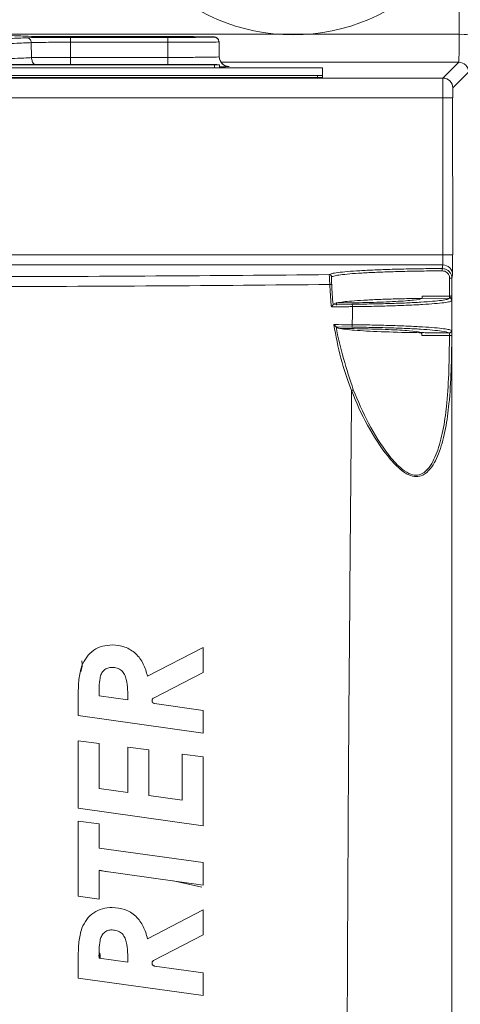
# Model space of a CAD drawing. Header units: millimetres. Extents: x 0 to 2100, y 0 to 1485.
# Tile 61 of 123: x 513 to 569, y 1166 to 1291. Entities that reach past the tile are written whole.
import ezdxf

# ---------------------------------------------------------------- set-up
doc = ezdxf.new("R2010")
doc.units = ezdxf.units.MM
doc.header["$LTSCALE"] = 5
doc.styles.add('SLDTEXTSTYLE1', font='TXT', dxfattribs={"width": 0.75})
doc.dimstyles.new('SLDDIMSTYLE0', dxfattribs={"dimtxt": 12.5, "dimasz": 15, "dimexe": 0, "dimexo": 0.0625, "dimgap": 3.125, "dimtad": 1, "dimdec": 0, "dimlfac": 0.8, "dimrnd": 1e-09, "dimzin": 12, "dimdsep": 46, "dimtxsty": 'SLDTEXTSTYLE1', "dimblk1": 'CLOSED', "dimblk2": 'CLOSED', "dimsah": 1, "dimcen": 0.09, "dimadec": 0, "dimazin": 3, "dimtfac": 1, "dimtofl": 0, "dimtmove": 0, "dimatfit": 3, "dimldrblk": 'CLOSED', "dimfxl": 0, "dimfrac": 2, "dimtolj": 1, "dimtzin": 12, "dimarcsym": 0})

# ---------------------------------------------------------------- blocks, each defined once
blk = doc.blocks.new('_CLOSED')
at = {"color": 0, "linetype": 'ByBlock', "lineweight": -2}
for p, q in [((-1, 0.166667), (0, 0)), ((-1, 0.166667), (-1, -0.166667)), ((0, 0), (-1, -0.166667)), ((0, 0), (-1, 0))]:
    blk.add_line(p, q, dxfattribs=at)
blk = doc.blocks.new('_D_4')
at = {"color": 7, "linetype": 'Continuous', "lineweight": 0}
for p, q in [((552.49, 1313.93), (643.41, 1313.93)), ((638.41, 1313.93), (638.41, 751.43)), ((486.86, 751.43), (643.41, 751.43))]:
    blk.add_line(p, q, dxfattribs=at)
at = {"color": 7, "linetype": 'Continuous', "lineweight": 0, "xscale": 15, "yscale": 15}
for p, rotation in [((638.41, 1313.93, -164.07), 90.0000000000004), ((638.41, 751.43, -164.07), 270.0000000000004)]:
    blk.add_blockref('_CLOSED', p, dxfattribs=dict(at, rotation=rotation))
at = {"color": 7, "linetype": 'Continuous', "lineweight": 0, "insert": (622.3, 1018.82), "char_height": 12.5, "attachment_point": 1, "rotation": 90, "style": 'SLDTEXTSTYLE1'}
blk.add_mtext('450', dxfattribs=at)

msp = doc.modelspace()

# ---------------------------------------------------------------- linework, layer by layer
at = {"color": 7, "linetype": 'Continuous', "lineweight": 15}
for p, q in [((568.61, 1289.34), (568.63, 1326.85)), ((514.19, 1286.37), (514.16, 1288.28)), ((514.86, 1288.99), (514.86, 1289)), ((519.05, 1289.03), (531.55, 1289.03)), ((531.55, 1288.96), (519.05, 1288.96)), ((531.55, 1289.05), (519.16, 1289.05)), ((519.16, 1288.94), (531.55, 1288.94)), ((519.16, 1288.94), (519.16, 1288.33)), ((519.16, 1288.33), (519.16, 1286.4)), ((531.55, 1288.33), (519.16, 1288.33)), ((531.55, 1288.94), (531.55, 1288.33)), ((531.55, 1288.33), (531.55, 1286.4)), ((535.75, 1289), (535.75, 1288.99)), ((537.43, 1288.99), (537.43, 1289)), ((538.06, 1288.38), (538.09, 1286.47)), ((538.06, 1288.38), (538.06, 1288.38)), ((519.16, 1286.4), (531.55, 1286.4)), ((568.57, 1285.78), (538.32, 1285.78)), ((566.56, 1283.77), (568.57, 1285.78)), ((537.49, 1285.48), (504.36, 1285.48)), ((504.36, 1285.47), (537.49, 1285.47)), ((550.61, 1285.09), (504.36, 1285.09)), ((538.11, 1285.47), (538.11, 1285.09)), ((539.34, 1285.25), (539.34, 1285.24)), ((551.24, 1284.11), (551.24, 1285.08)), ((569.82, 1284.53), (567.81, 1282.52)), ((493.91, 1283.77), (566.56, 1283.77)), ((504.36, 1284.1), (550.61, 1284.1)), ((504.36, 1283.85), (550.61, 1283.85)), ((550.61, 1283.85), (550.61, 1284.1)), ((551.24, 1284.11), (551.24, 1283.86)), ((566.54, 1281.25), (493.91, 1281.25)), ((566.55, 1261.28), (566.54, 1281.25)), ((567.79, 1281.26), (567.8, 1261.29)), ((566.45, 1259.56), (566.53, 1260.02)), ((567.78, 1258.77), (567.7, 1258.31)), ((567.39, 1255.78), (563.9, 1255.75)), ((552.57, 1254.99), (552.98, 1255.18)), ((552.57, 1254.99), (554.98, 1255.02)), ((552.98, 1255.18), (554.33, 1255.19)), ((567.7, 772.11), (567.7, 1255.65)), ((552.96, 1252.13), (552.96, 1252.13)), ((554.96, 1252.11), (552.96, 1252.13)), ((553.45, 1251.94), (554.3, 1251.93)), ((536.03, 1211.39), (528.96, 1207.73)), ((536.03, 1208.21), (536.03, 1211.39)), ((529.74, 1204.95), (536.03, 1208.21)), ((520.15, 1205.49), (520.15, 1202.73)), ((526.46, 1204.72), (522.8, 1205.24)), ((536.03, 1203.38), (529.86, 1204.25)), ((536.03, 1200.5), (536.03, 1203.38)), ((520.15, 1202.73), (536.03, 1200.5)), ((520.15, 1199.49), (520.15, 1190.93)), ((522.8, 1199.15), (520.15, 1199.49)), ((522.8, 1193.43), (522.8, 1199.15)), ((529.11, 1198.36), (526.46, 1198.69)), ((526.46, 1198.69), (526.46, 1192.92)), ((529.11, 1192.55), (529.11, 1198.36)), ((536.03, 1197.48), (533.38, 1197.82)), ((533.38, 1197.82), (533.38, 1191.95)), ((536.03, 1188.7), (536.03, 1197.48)), ((526.46, 1192.92), (522.8, 1193.43)), ((533.38, 1191.95), (529.11, 1192.55)), ((520.15, 1191.08), (520.13, 1191.08)), ((520.15, 1190.93), (536.03, 1188.7)), ((520.15, 1189.31), (520.15, 1179.75)), ((522.8, 1188.97), (520.15, 1189.31)), ((522.8, 1185.88), (522.8, 1188.97)), ((536.03, 1184.04), (522.8, 1185.88)), ((522.84, 1183.07), (523.81, 1182.86)), ((536.03, 1181.17), (536.03, 1184.04)), ((522.8, 1179.38), (522.8, 1183)), ((522.8, 1183), (536.03, 1181.17)), ((520.15, 1179.75), (522.8, 1179.38)), ((536.03, 1178.02), (528.96, 1174.35)), ((536.03, 1174.83), (536.03, 1178.02)), ((529.74, 1171.57), (536.03, 1174.83)), ((520.15, 1172.11), (520.15, 1169.35)), ((526.46, 1171.35), (522.8, 1171.86)), ((522.92, 1172.35), (522.92, 1171.84)), ((536.03, 1170), (529.86, 1170.87)), ((520.15, 1169.35), (536.03, 1167.13)), ((536.03, 1167.13), (536.03, 1170))]:
    msp.add_line(p, q, dxfattribs=at)
at = {"color": 8, "linetype": 'Continuous', "lineweight": 15}
for p, q in [((503.93, 1289.34), (568.61, 1289.34)), ((519.05, 1288.96), (519.05, 1289.03)), ((531.55, 1288.96), (531.55, 1289.03)), ((535.55, 1288.98), (535.75, 1289)), ((535.59, 1288.98), (535.75, 1288.99)), ((537.43, 1289), (537.29, 1289.01)), ((519.16, 1285.48), (519.16, 1286.4)), ((537.49, 1285.09), (537.49, 1285.47)), ((539.17, 1285.26), (539.34, 1285.25)), ((479.2, 1261.28), (566.55, 1261.28)), ((566.53, 1260.02), (479.2, 1260.02)), ((522.79, 1193.58), (522.8, 1193.58)), ((520.13, 1191.08), (520.15, 1191.08)), ((523.82, 1182.86), (522.84, 1183.07)), ((532.25, 1181.69), (535.88, 1180.91))]:
    msp.add_line(p, q, dxfattribs=at)
at = {"color": 8, "linetype": 'Continuous', "lineweight": 15, "flags": 128}
for points in [[(531.55, 1285.48), (531.55, 1285.54), (531.55, 1285.72), (531.55, 1285.93), (531.55, 1286.16), (531.55, 1286.4)], [(539.34, 1285.25), (539.1, 1285.27), (538.94, 1285.31)]]:
    msp.add_lwpolyline(points, dxfattribs=at)
at = {"color": 7, "linetype": 'Continuous', "lineweight": 15, "flags": 128}
msp.add_lwpolyline([(555.02, 1252.41), (555.03, 1253.7), (555.04, 1254.72)], dxfattribs=at)
at = {"color": 7, "linetype": 'Continuous', "lineweight": 0}
msp.add_circle((547.49, 1314.01), 24.73, dxfattribs=at)
at = {"color": 7, "linetype": 'Continuous', "lineweight": 15}
for centre, radius, start, end in [((537.43, 1288.37), 0.625, 1.0011, 90.0012), ((537.43, 1288.37), 0.625, 1.0011, 90.0012), ((568.92, 1283.19), 6.15, 81.1636, 92.8444), ((539.34, 1286.49), 1.25, 181.0011, 270.0012), ((539.34, 1286.5), 1.25, 181.0006, 251.2956), ((568.57, 1284.53), 1.25, 0.0051, 89.9949), ((537.64, 1267.57), 17.91, 88.5002, 90.4998), ((537.64, 1303.38), 17.91, 269.5002, 271.4998), ((550.77, 1267.18), 17.91, 88.5002, 90.4998), ((550.77, 1302.01), 17.91, 269.5002, 271.4998), ((550.77, 1301.76), 17.91, 269.5002, 271.4998), ((566.56, 1282.52), 1.25, 0.0051, 89.9949), ((566.85, 1317.8), 36.55, 269.5203, 271.4797), ((566.85, 1297.83), 36.55, 269.5203, 271.4797), ((565.39, 1259.32), 1.08, 356.5468, 12.5741), ((566.53, 1258.77), 1.25, 0.0689, 90.0075), ((552.09, 1258.48), 0.301, 1.1264, 89.8295), ((567.48, 1254.7), 3.62, 86.4616, 91.1261), ((551.97, 1263.5), 5.97, 271.7036, 274.056), ((594.47, 1259.19), 42.11, 181.6174, 181.8178), ((567.39, 1255.48), 0.3, 0.1419, 89.9036), ((567.47, 1255.03), 1.02, 77.3557, 93.9664), ((567.43, 1255.6), 0.269, 11.4439, 96.959), ((554.55, 1254.78), 0.492, 352.7, 28.8418), ((554.52, 1252.35), 0.495, 331.3865, 7.2542), ((567.35, 1251.68), 0.301, 270.3213, 359.7748), ((567.45, 1250.57), 0.462, 59.9207, 97.6701), ((554.63, 1244.94), 0.959, 287.9816, 302.9278)]:
    msp.add_arc(centre, radius, start, end, dxfattribs=at)
for centre, major_axis, ratio, start_param, end_param in [((519.16, 1289.1), (5.68, 0), 0.008727, 3.281173, 4.712389), ((519.16, 1288.89), (5.68, 0), 0.008727, 1.570796, 3.002315), ((519.05, 1288.99), (4.2, 0), 0.008727, 3.637719, 4.712389), ((519.05, 1289), (4.2, 0), 0.008727, 1.570796, 2.120172), ((531.55, 1289), (4.2, 0), 0.008727, 1.010481, 1.570796), ((531.55, 1288.99), (4.2, 0), 0.008727, 4.712389, 6.167194), ((568.57, 1289.53), (0, 3.75), 0.011636, 3.150319, 4.660029), ((566.56, 1281.27), (0, 2.5), 0.004363, 0.008727, 1.579523), ((567.81, 1281.27), (0, 1.25), 0.008727, 0.008727, 1.579523), ((566.52, 1261.27), (0, 1.25), 0.017454, 3.193953, 4.721116), ((567.77, 1261.27), (0, 2.5), 0.008727, 3.193953, 4.721116), ((518.13, 1209.24), (2.06, -1.44), 0.99628, 0.221598, 0.783535)]:
    msp.add_ellipse(centre, major_axis=major_axis, ratio=ratio, start_param=start_param, end_param=end_param, dxfattribs=at)
at = {"color": 8, "linetype": 'Continuous', "lineweight": 15}
for centre, major_axis, ratio, start_param, end_param in [((519.05, 1289), (4.2, 0), 0.008727, 2.120172, 3.14205), ((519.05, 1288.99), (4.2, 0), 0.008727, 3.14205, 3.637719), ((531.55, 1289), (4.2, 0), 0.008727, 6.282728, 7.293666), ((531.55, 1288.99), (4.2, 0), 0.008727, 6.167194, 6.282728), ((512.34, 1172.54), (10.63, 0), 0.176327, 6.070903, 6.182504)]:
    msp.add_ellipse(centre, major_axis=major_axis, ratio=ratio, start_param=start_param, end_param=end_param, dxfattribs=at)
at = {"color": 7, "linetype": 'Continuous', "lineweight": 15}
for points, knots in [([(513.54, 1289.09), (512.92, 1289.12), (511.92, 1289.17), (509.45, 1289.24), (506.88, 1289.29), (503.77, 1289.34), (500.21, 1289.39), (496.29, 1289.43), (492.02, 1289.48), (487.37, 1289.52), (483.95, 1289.54), (482.24, 1289.55)], [0, 0, 0, 0, 0.166512, 0.271343, 0.376175, 0.484051, 0.591928, 0.692603, 0.793277, 0.896639, 1, 1, 1, 1]), ([(514.16, 1288.28), (513.54, 1288.25), (512.52, 1288.2), (510.01, 1288.14), (507.43, 1288.09), (504.28, 1288.03), (500.64, 1287.98), (496.57, 1287.94), (492.07, 1287.89), (487.12, 1287.85), (481.79, 1287.82), (476.18, 1287.79), (470.28, 1287.76), (464.07, 1287.73), (457.66, 1287.72), (451.14, 1287.7), (444.51, 1287.69), (437.75, 1287.69), (430.97, 1287.69), (424.28, 1287.69), (417.67, 1287.7), (411.12, 1287.72), (404.74, 1287.74), (398.63, 1287.76), (392.78, 1287.79), (387.17, 1287.82), (381.91, 1287.86), (377.08, 1287.9), (372.65, 1287.95), (368.62, 1287.99), (365.69, 1288.03), (363.16, 1288.08), (360.98, 1288.12), (358.76, 1288.17), (356.95, 1288.23), (356.2, 1288.26), (355.82, 1288.28)], [0, 0, 0, 0, 0.046468, 0.075505, 0.104542, 0.134423, 0.164304, 0.193344, 0.222383, 0.252267, 0.28215, 0.311186, 0.340222, 0.370101, 0.39998, 0.429019, 0.458058, 0.48794, 0.517822, 0.546859, 0.575895, 0.605774, 0.635654, 0.664691, 0.693728, 0.723609, 0.75349, 0.782529, 0.811568, 0.841451, 0.871334, 0.884961, 0.912231, 0.939668, 0.969721, 1, 1, 1, 1]), ([(356.44, 1288.9), (356.83, 1288.88), (357.62, 1288.84), (359.63, 1288.78), (362.26, 1288.72), (365.45, 1288.66), (369.04, 1288.61), (372.97, 1288.56), (377.4, 1288.52), (382.23, 1288.48), (387.4, 1288.44), (392.89, 1288.41), (398.74, 1288.38), (404.85, 1288.35), (411.12, 1288.33), (417.55, 1288.32), (424.17, 1288.31), (430.87, 1288.3), (437.54, 1288.3), (444.18, 1288.31), (450.83, 1288.32), (457.36, 1288.33), (463.66, 1288.35), (469.77, 1288.37), (475.69, 1288.4), (481.32, 1288.43), (486.56, 1288.47), (491.44, 1288.51), (495.97, 1288.55), (500.06, 1288.6), (503.64, 1288.65), (506.75, 1288.7), (509.36, 1288.75), (511.91, 1288.82), (512.92, 1288.87), (513.54, 1288.9)], [0, 0, 0, 0, 0.031614, 0.063228, 0.095941, 0.128655, 0.157694, 0.186734, 0.216617, 0.246501, 0.275538, 0.304576, 0.334457, 0.364338, 0.393375, 0.422411, 0.452291, 0.482171, 0.51121, 0.540249, 0.570132, 0.600015, 0.629051, 0.658087, 0.687967, 0.717846, 0.746886, 0.775926, 0.80581, 0.835694, 0.864732, 0.89377, 0.923651, 0.953532, 1, 1, 1, 1]), ([(519.16, 1288.33), (518.74, 1288.33), (517.76, 1288.33), (516.31, 1288.32), (515.06, 1288.31), (514.37, 1288.3), (514.21, 1288.29), (514.16, 1288.28)], [0, 0, 0, 0, 0.174854, 0.410324, 0.645795, 0.881276, 1, 1, 1, 1]), ([(515.39, 1288.97), (515.38, 1288.97), (515.16, 1288.98), (515.02, 1288.98), (514.99, 1288.98), (514.98, 1288.98)], [0, 0, 0, 0, 0.022581, 0.734449, 1, 1, 1, 1]), ([(537.29, 1289.01), (537.29, 1289.01), (537.22, 1289.01), (536.6, 1289.02), (535.3, 1289.04), (533.53, 1289.05), (532.21, 1289.05), (531.55, 1289.05)], [0, 0, 0, 0, 0.004119, 0.25344, 0.501967, 0.751003, 1, 1, 1, 1]), ([(531.55, 1288.94), (531.99, 1288.94), (533.08, 1288.94), (534.74, 1288.95), (536.23, 1288.96), (537.24, 1288.98), (537.37, 1288.99), (537.43, 1288.99)], [0, 0, 0, 0, 0.141944, 0.356753, 0.570887, 0.78546, 1, 1, 1, 1]), ([(538.06, 1288.38), (538.06, 1288.38), (538.06, 1288.37), (537.81, 1288.36), (536.73, 1288.35), (535.07, 1288.33), (533.3, 1288.33), (532.1, 1288.33), (531.61, 1288.33), (531.55, 1288.33)], [0, 0, 0, 0, 0.000007, 0.214449, 0.429051, 0.643152, 0.857987, 0.981624, 1, 1, 1, 1]), ([(538.06, 1288.38), (538.05, 1288.46), (538.03, 1288.6), (537.93, 1288.76), (537.82, 1288.87), (537.71, 1288.94), (537.62, 1288.97), (537.57, 1288.98), (537.52, 1288.99), (537.47, 1289), (537.42, 1289), (537.34, 1289.01), (537.29, 1289.01)], [0, 0, 0, 0, 0.117183, 0.210567, 0.28887, 0.3552, 0.408128, 0.449568, 0.495022, 0.569774, 0.756795, 1, 1, 1, 1]), ([(355.78, 1286.37), (355.92, 1286.37), (356.38, 1286.34), (357.52, 1286.29), (359.48, 1286.24), (362.01, 1286.18), (365.06, 1286.13), (368.58, 1286.08), (372.57, 1286.03), (377.04, 1285.98), (381.92, 1285.94), (387.14, 1285.9), (392.69, 1285.87), (398.59, 1285.84), (404.76, 1285.82), (411.09, 1285.8), (417.57, 1285.78), (424.25, 1285.77), (431.01, 1285.76), (437.73, 1285.76), (444.43, 1285.77), (451.12, 1285.78), (457.71, 1285.79), (464.06, 1285.81), (470.21, 1285.84), (476.18, 1285.86), (481.84, 1285.9), (487.12, 1285.93), (492.03, 1285.97), (496.58, 1286.02), (500.69, 1286.07), (504.3, 1286.12), (507.42, 1286.17), (510.04, 1286.23), (512.57, 1286.29), (513.58, 1286.34), (514.19, 1286.37)], [0, 0, 0, 0, 0.011583, 0.040617, 0.069652, 0.099529, 0.129407, 0.158447, 0.187486, 0.21737, 0.247253, 0.27629, 0.305327, 0.335207, 0.365088, 0.394124, 0.423161, 0.453041, 0.482921, 0.511959, 0.540998, 0.57088, 0.600762, 0.629798, 0.658834, 0.688713, 0.718592, 0.747632, 0.776672, 0.806555, 0.836438, 0.865476, 0.894513, 0.924394, 0.954275, 1, 1, 1, 1]), ([(514.19, 1286.37), (514.33, 1286.38), (514.59, 1286.39), (515.66, 1286.39), (517.08, 1286.4), (518.33, 1286.4), (519.03, 1286.4), (519.16, 1286.4)], [0, 0, 0, 0, 0.235625, 0.47125, 0.70687, 0.942486, 1, 1, 1, 1]), ([(531.55, 1286.4), (531.55, 1286.4), (532.03, 1286.4), (533.24, 1286.4), (535.07, 1286.41), (536.75, 1286.43), (537.79, 1286.45), (538.08, 1286.46), (538.09, 1286.47), (538.09, 1286.47), (538.09, 1286.47)], [0, 0, 0, 0, 0.000007, 0.139483, 0.354137, 0.568354, 0.783459, 0.971159, 0.999993, 1, 1, 1, 1]), ([(539.18, 1285.26), (539.18, 1285.26), (539.2, 1285.26), (539.14, 1285.27), (539.01, 1285.28), (538.94, 1285.31), (538.94, 1285.31)], [0, 0, 0, 0, 0.037454, 0.691443, 0.992823, 1, 1, 1, 1]), ([(552.09, 1258.78), (552.18, 1258.83), (552.35, 1258.92), (553.16, 1259.05), (554.36, 1259.18), (555.94, 1259.29), (557.86, 1259.38), (560.05, 1259.46), (562.47, 1259.52), (564.63, 1259.55), (565.98, 1259.56), (566.45, 1259.56)], [0, 0, 0, 0, 0.117147, 0.234294, 0.351443, 0.468592, 0.58569, 0.702787, 0.819787, 0.936785, 1, 1, 1, 1]), ([(566.45, 1259.56), (566.59, 1259.55), (566.87, 1259.52), (567.24, 1259.31), (567.52, 1258.99), (567.68, 1258.64), (567.69, 1258.41), (567.7, 1258.31)], [0, 0, 0, 0, 0.2135145, 0.4272479, 0.640319, 0.8535653, 1, 1, 1, 1]), ([(491.33, 1258.5), (496.56, 1258.5), (509.49, 1258.51), (529.82, 1258.59), (544.75, 1258.72), (552.09, 1258.78)], [0, 0, 0, 0, 0.256807, 0.634867, 1, 1, 1, 1]), ([(552.15, 1257.53), (552.15, 1257.67), (552.14, 1257.95), (552.12, 1258.31), (552.1, 1258.6), (552.09, 1258.75), (552.09, 1258.78), (552.09, 1258.78)], [0, 0, 0, 0, 0.216212, 0.432174, 0.64835, 0.867162, 1, 1, 1, 1]), ([(566.47, 1259.26), (566.01, 1259.26), (564.7, 1259.25), (562.58, 1259.22), (560.22, 1259.16), (558.06, 1259.09), (556.18, 1258.99), (554.62, 1258.88), (553.51, 1258.76), (552.67, 1258.63), (552.49, 1258.54), (552.39, 1258.49)], [0, 0, 0, 0, 0.063212, 0.178537, 0.297213, 0.412635, 0.531412, 0.646889, 0.765718, 0.864596, 1, 1, 1, 1]), ([(567.4, 1258.32), (567.4, 1258.39), (567.39, 1258.57), (567.27, 1258.83), (567.06, 1259.07), (566.79, 1259.23), (566.58, 1259.25), (566.47, 1259.26)], [0, 0, 0, 0, 0.147377, 0.361539, 0.574658, 0.787616, 1, 1, 1, 1]), ([(567.4, 1256.05), (567.4, 1256.38), (567.4, 1257.14), (567.4, 1257.89), (567.4, 1258.32)], [0, 0, 0, 0, 0.4384816, 1, 1, 1, 1]), ([(567.7, 1258.31), (567.7, 1257.88), (567.7, 1257.15), (567.7, 1256.41), (567.7, 1256.11)], [0, 0, 0, 0, 0.5809151, 1, 1, 1, 1]), ([(552.15, 1257.53), (544.84, 1257.46), (529.9, 1257.33), (510.04, 1257.25), (497.55, 1257.25), (492.79, 1257.25)], [0, 0, 0, 0, 0.372287, 0.760702, 1, 1, 1, 1]), ([(552.36, 1254.69), (552.35, 1254.78), (552.25, 1255.73), (552.2, 1256.68), (552.15, 1257.53)], [0, 0, 0, 0, 0.1005712, 1, 1, 1, 1]), ([(552.38, 1258), (552.38, 1257.95), (552.38, 1257.81), (552.39, 1257.65), (552.4, 1257.54)], [0, 0, 0, 0, 0.3496773, 1, 1, 1, 1]), ([(552.4, 1257.54), (552.44, 1256.69), (552.49, 1255.84), (552.57, 1254.99), (552.57, 1254.99)], [0, 0, 0, 0, 0.999056, 1, 1, 1, 1]), ([(553.05, 1255.2), (553.59, 1255.28), (554.41, 1255.4), (556.46, 1255.53), (558.33, 1255.63), (560.48, 1255.7), (562.38, 1255.74), (563.56, 1255.76), (563.92, 1255.77)], [0, 0, 0, 0, 0.296599, 0.455072, 0.613545, 0.771918, 0.930291, 1, 1, 1, 1]), ([(563.9, 1255.75), (563.9, 1255.75), (563.77, 1255.67), (563.19, 1255.57), (561.51, 1255.42), (559.12, 1255.29), (556.35, 1255.22), (554.69, 1255.2), (554.33, 1255.19)], [0, 0, 0, 0, 0.014109, 0.27469, 0.406449, 0.667333, 0.9283, 1, 1, 1, 1]), ([(554.98, 1255.02), (555.82, 1255.03), (557.49, 1255.05), (559.83, 1255.11), (561.95, 1255.18), (563.79, 1255.28), (565.3, 1255.39), (566.43, 1255.51), (567.17, 1255.64), (567.32, 1255.73), (567.39, 1255.78)], [0, 0, 0, 0, 0.125078, 0.250149, 0.37522, 0.500297, 0.62572, 0.751138, 0.875566, 1, 1, 1, 1]), ([(563.9, 1255.75), (563.91, 1255.76), (563.91, 1255.77), (563.92, 1255.83), (563.92, 1255.91), (563.92, 1255.99), (563.92, 1256.02), (563.92, 1256.03)], [0, 0, 0, 0, 0.2501887, 0.5006898, 0.7422384, 0.9708819, 1, 1, 1, 1]), ([(563.92, 1256.03), (564.12, 1256.03), (565.09, 1256.04), (566.26, 1256.05), (567.23, 1256.05), (567.4, 1256.05)], [0, 0, 0, 0, 0.170658, 0.855324, 1, 1, 1, 1]), ([(567.39, 1255.78), (567.39, 1255.78), (567.4, 1255.79), (567.4, 1255.83), (567.4, 1255.86), (567.4, 1255.86)], [0, 0, 0, 0, 0.4647341, 0.9286052, 1, 1, 1, 1]), ([(567.4, 1256.05), (567.44, 1256.05), (567.5, 1256.06), (567.59, 1256.07), (567.66, 1256.08), (567.69, 1256.09), (567.7, 1256.1), (567.7, 1256.11)], [0, 0, 0, 0, 0.214071, 0.429245, 0.646893, 0.867634, 1, 1, 1, 1]), ([(567.4, 1255.86), (567.4, 1255.89), (567.4, 1255.94), (567.4, 1256.01), (567.4, 1256.05), (567.4, 1256.05)], [0, 0, 0, 0, 0.470108, 0.940071, 1, 1, 1, 1]), ([(567.7, 1256.11), (567.7, 1256.11), (567.7, 1256.08), (567.7, 1256.05), (567.7, 1256.03)], [0, 0, 0, 0, 0.071854, 1, 1, 1, 1]), ([(567.7, 1256.03), (567.7, 1256.02), (567.7, 1255.95), (567.7, 1255.81), (567.7, 1255.7), (567.7, 1255.65)], [0, 0, 0, 0, 0.059943, 0.529974, 1, 1, 1, 1]), ([(552.36, 1254.69), (552.36, 1254.69), (552.4, 1254.74), (552.46, 1254.82), (552.53, 1254.91), (552.57, 1254.96), (552.57, 1254.98), (552.57, 1254.99)], [0, 0, 0, 0, 0.007743, 0.3663993, 0.637126, 0.8179563, 1, 1, 1, 1]), ([(555.04, 1254.72), (555.04, 1254.72), (554.84, 1254.71), (553.95, 1254.7), (553.06, 1254.7), (552.36, 1254.69)], [0, 0, 0, 0, 0.000027, 0.219642, 1, 1, 1, 1]), ([(553.01, 1254.9), (553, 1254.93), (553, 1254.99), (553, 1255.07), (553.01, 1255.14), (553.03, 1255.18), (553.04, 1255.19), (553.05, 1255.2)], [0, 0, 0, 0, 0.194555, 0.389076, 0.585645, 0.795358, 1, 1, 1, 1]), ([(567.69, 1255.48), (567.62, 1255.43), (567.47, 1255.34), (566.71, 1255.21), (565.56, 1255.09), (564.02, 1254.98), (562.14, 1254.89), (560.53, 1254.83), (558.88, 1254.78), (557.27, 1254.74), (555.77, 1254.72), (555.04, 1254.72), (555.04, 1254.72)], [0, 0, 0, 0, 0.124423, 0.24884, 0.37424, 0.499644, 0.624707, 0.749764, 0.778657, 0.894565, 0.999996, 1, 1, 1, 1]), ([(567.7, 1255.65), (567.7, 1255.65), (567.7, 1255.64), (567.7, 1255.59), (567.69, 1255.51), (567.69, 1255.49), (567.69, 1255.48)], [0, 0, 0, 0, 0.00017, 0.071119, 0.53454, 1, 1, 1, 1]), ([(552.66, 1252.43), (552.86, 1252.43), (553.64, 1252.42), (554.43, 1252.41), (555.02, 1252.41)], [0, 0, 0, 0, 0.2502, 1, 1, 1, 1]), ([(554.93, 1244.03), (554.93, 1244.03), (554.41, 1245.38), (553.48, 1248.14), (552.93, 1250.99), (552.66, 1252.43)], [0, 0, 0, 0, 0.0000087, 0.4972194, 1, 1, 1, 1]), ([(552.66, 1252.43), (552.66, 1252.43), (552.71, 1252.39), (552.79, 1252.31), (552.89, 1252.22), (552.94, 1252.16), (552.95, 1252.14), (552.96, 1252.13)], [0, 0, 0, 0, 0.007054, 0.338735, 0.638708, 0.838756, 1, 1, 1, 1]), ([(552.96, 1252.13), (552.96, 1252.13), (553.42, 1249.41), (554.29, 1246.77), (555.15, 1244.14)], [0, 0, 0, 0, 0.000293, 1, 1, 1, 1]), ([(552.96, 1252.13), (552.98, 1252.1), (553.03, 1252.04), (553.3, 1251.97), (553.45, 1251.94)], [0, 0, 0, 0, 0.470876, 1, 1, 1, 1]), ([(553.45, 1251.94), (553.74, 1251.89), (554.54, 1251.76), (557.1, 1251.58), (560.57, 1251.45), (563, 1251.41), (563.87, 1251.39)], [0, 0, 0, 0, 0.181039, 0.502186, 0.823289, 1, 1, 1, 1]), ([(554.3, 1251.93), (555.55, 1251.91), (557.47, 1251.88), (560.2, 1251.78), (562.44, 1251.65), (563.53, 1251.5), (563.78, 1251.42), (563.82, 1251.41)], [0, 0, 0, 0, 0.2639388, 0.4064575, 0.6804907, 0.9545614, 1, 1, 1, 1]), ([(567.35, 1251.38), (567.11, 1251.46), (566.74, 1251.58), (565.28, 1251.73), (563.77, 1251.85), (561.92, 1251.94), (559.81, 1252.02), (557.47, 1252.08), (555.8, 1252.1), (554.96, 1252.11)], [0, 0, 0, 0, 0.223873, 0.353463, 0.483058, 0.612297, 0.741529, 0.870761, 1, 1, 1, 1]), ([(555.02, 1252.41), (555.02, 1252.41), (555.88, 1252.4), (557.57, 1252.38), (559.96, 1252.32), (562.12, 1252.24), (564, 1252.14), (565.54, 1252.03), (566.41, 1251.94), (567.06, 1251.85), (567.45, 1251.78), (567.59, 1251.71), (567.65, 1251.68)], [0, 0, 0, 0, 0.000004, 0.129162, 0.258313, 0.387459, 0.516611, 0.646115, 0.775616, 0.805242, 0.924084, 1, 1, 1, 1]), ([(567.68, 1250.97), (567.67, 1249.5), (567.63, 1246.56), (567.39, 1242.63), (566.94, 1239.18), (566.22, 1236.35), (565.24, 1234.29), (564.13, 1233.27), (563.16, 1233.03), (562.14, 1233.29), (560.87, 1234.16), (559.01, 1236.23), (556.85, 1239.59), (555.51, 1242.53), (554.93, 1244.03), (554.93, 1244.03)], [0, 0, 0, 0, 0.12099, 0.241922, 0.33677, 0.431385, 0.517068, 0.563515, 0.597663, 0.631736, 0.675133, 0.741506, 0.870367, 0.999998, 1, 1, 1, 1]), ([(555.15, 1244.14), (555.76, 1242.7), (557, 1239.77), (559.1, 1236.43), (560.92, 1234.35), (562.14, 1233.47), (563.12, 1233.21), (564.04, 1233.46), (565.08, 1234.48), (565.99, 1236.51), (566.68, 1239.32), (567.11, 1242.73), (567.34, 1246.64), (567.37, 1249.56), (567.39, 1251.03)], [0, 0, 0, 0, 0.128062, 0.259944, 0.325893, 0.368387, 0.401322, 0.434318, 0.479796, 0.565084, 0.659311, 0.755621, 0.876966, 1, 1, 1, 1]), ([(563.82, 1251.41), (564.47, 1251.4), (565.64, 1251.39), (566.83, 1251.39), (567.35, 1251.38)], [0, 0, 0, 0, 0.563888, 1, 1, 1, 1]), ([(563.86, 1251.05), (563.86, 1251.08), (563.86, 1251.15), (563.86, 1251.24), (563.85, 1251.32), (563.84, 1251.38), (563.83, 1251.41), (563.82, 1251.41), (563.82, 1251.41)], [0, 0, 0, 0, 0.176492, 0.352909, 0.531904, 0.72104, 0.924564, 1, 1, 1, 1]), ([(567.39, 1251.03), (566.84, 1251.03), (565.65, 1251.03), (564.49, 1251.04), (563.86, 1251.05)], [0, 0, 0, 0, 0.4587341, 1, 1, 1, 1]), ([(567.35, 1251.38), (567.36, 1251.38), (567.37, 1251.37), (567.38, 1251.31), (567.39, 1251.23), (567.39, 1251.13), (567.39, 1251.06), (567.39, 1251.03)], [0, 0, 0, 0, 0.199317, 0.39756, 0.594326, 0.790095, 1, 1, 1, 1]), ([(567.68, 1250.97), (567.68, 1250.97), (567.68, 1251.04), (567.68, 1251.19), (567.68, 1251.38), (567.67, 1251.54), (567.66, 1251.65), (567.65, 1251.67), (567.65, 1251.68)], [0, 0, 0, 0, 0.014689, 0.209315, 0.404592, 0.601496, 0.800319, 1, 1, 1, 1]), ([(554.43, 782.24), (554.62, 796.13), (555, 824.22), (555.75, 866.88), (556.35, 910.19), (556.06, 953.6), (555.31, 996.7), (554.65, 1042.18), (554.33, 1090.62), (554.28, 1141.92), (554.48, 1193.18), (554.78, 1227.17), (554.93, 1244.03)], [0, 0, 0, 0, 0.09022, 0.18253, 0.277185, 0.371533, 0.464531, 0.557207, 0.667016, 0.779215, 0.890478, 1, 1, 1, 1]), ([(524.46, 1211.7), (524.04, 1211.67), (523.22, 1211.61), (522.07, 1211.08), (521.17, 1210.19), (520.79, 1209.45), (520.6, 1209.08)], [0, 0, 0, 0, 0.250967, 0.499355, 0.74828, 1, 1, 1, 1]), ([(528.96, 1207.73), (528.81, 1208.26), (528.51, 1209.31), (527.53, 1210.66), (526.1, 1211.55), (525, 1211.65), (524.46, 1211.7)], [0, 0, 0, 0, 0.249476, 0.499323, 0.749307, 1, 1, 1, 1]), ([(520.6, 1209.08), (520.45, 1208.49), (520.15, 1207.31), (520.15, 1206.1), (520.15, 1205.49)], [0, 0, 0, 0, 0.4991, 1, 1, 1, 1]), ([(522.8, 1205.24), (522.78, 1205.99), (522.76, 1206.94), (523.06, 1208.03), (523.34, 1208.43), (523.64, 1208.65), (523.98, 1208.82), (524.26, 1208.84), (524.45, 1208.85)], [0, 0, 0, 0, 0.5011606, 0.6259504, 0.750066, 0.8125609, 0.8749, 1, 1, 1, 1]), ([(524.45, 1208.85), (524.66, 1208.83), (524.98, 1208.8), (525.38, 1208.63), (525.74, 1208.39), (526.06, 1207.94), (526.45, 1206.69), (526.45, 1205.6), (526.46, 1204.72)], [0, 0, 0, 0, 0.124853, 0.186677, 0.248871, 0.373243, 0.499189, 1, 1, 1, 1]), ([(529.74, 1204.95), (529.7, 1204.93), (529.63, 1204.88), (529.56, 1204.77), (529.53, 1204.65), (529.54, 1204.52), (529.59, 1204.41), (529.68, 1204.31), (529.78, 1204.26), (529.84, 1204.25), (529.86, 1204.25)], [0, 0, 0, 0, 0.133686, 0.267395, 0.400569, 0.533252, 0.665902, 0.798981, 0.932774, 1, 1, 1, 1]), ([(524.46, 1178.32), (524.04, 1178.29), (523.22, 1178.23), (522.07, 1177.7), (521.17, 1176.82), (520.79, 1176.08), (520.6, 1175.7)], [0, 0, 0, 0, 0.250965, 0.499353, 0.748279, 1, 1, 1, 1]), ([(528.96, 1174.35), (528.81, 1174.88), (528.51, 1175.93), (527.53, 1177.28), (526.1, 1178.18), (525, 1178.27), (524.46, 1178.32)], [0, 0, 0, 0, 0.249475, 0.499322, 0.749308, 1, 1, 1, 1]), ([(520.6, 1175.7), (520.45, 1175.11), (520.15, 1173.94), (520.15, 1172.72), (520.15, 1172.11)], [0, 0, 0, 0, 0.4991, 1, 1, 1, 1]), ([(522.8, 1171.86), (522.78, 1172.62), (522.76, 1173.56), (523.06, 1174.65), (523.34, 1175.05), (523.64, 1175.27), (523.98, 1175.44), (524.26, 1175.46), (524.45, 1175.47)], [0, 0, 0, 0, 0.501162, 0.625952, 0.750068, 0.812562, 0.874901, 1, 1, 1, 1]), ([(524.45, 1175.47), (524.66, 1175.45), (524.98, 1175.42), (525.38, 1175.25), (525.74, 1175.01), (526.06, 1174.56), (526.45, 1173.31), (526.45, 1172.22), (526.46, 1171.35)], [0, 0, 0, 0, 0.124851, 0.186675, 0.248868, 0.37324, 0.499188, 1, 1, 1, 1]), ([(522.86, 1172.54), (522.86, 1172.53), (522.88, 1172.51), (522.91, 1172.45), (522.91, 1172.39), (522.92, 1172.35)], [0, 0, 0, 0, 0.039818, 0.3585, 1, 1, 1, 1]), ([(529.74, 1171.57), (529.7, 1171.55), (529.63, 1171.5), (529.56, 1171.39), (529.53, 1171.27), (529.54, 1171.14), (529.59, 1171.03), (529.68, 1170.93), (529.78, 1170.88), (529.84, 1170.87), (529.86, 1170.87)], [0, 0, 0, 0, 0.1337344, 0.2674896, 0.4007447, 0.5335214, 0.6662334, 0.7993179, 0.9330532, 1, 1, 1, 1])]:
    msp.add_open_spline(points, degree=3, knots=knots, dxfattribs=at)
msp.add_open_spline([(513.54, 1288.9), (513.62, 1288.89), (513.78, 1288.87), (513.98, 1288.73), (514.13, 1288.53), (514.15, 1288.37), (514.16, 1288.28)], degree=3, dxfattribs=at)
at = {"color": 8, "linetype": 'Continuous', "lineweight": 15}
for points, knots in [([(514.61, 1285.48), (514.59, 1285.49), (514.44, 1285.58), (514.26, 1285.9), (514.22, 1286.22), (514.19, 1286.37)], [0, 0, 0, 0, 0.0499242, 0.5249621, 1, 1, 1, 1]), ([(539.34, 1285.24), (539.28, 1285.23), (539.18, 1285.22), (538.41, 1285.21), (538.11, 1285.21)], [0, 0, 0, 0, 0.620842, 1, 1, 1, 1]), ([(552.39, 1258.49), (552.38, 1258.48), (552.38, 1258.46), (552.37, 1258.35), (552.37, 1258.18), (552.38, 1258.04), (552.38, 1258)], [0, 0, 0, 0, 0.199228, 0.526998, 0.850757, 1, 1, 1, 1])]:
    msp.add_open_spline(points, degree=3, knots=knots, dxfattribs=at)

# ---------------------------------------------------------------- dimensions: what is measured, and where the dimension line sits
at = {"color": 7, "linetype": 'Continuous', "lineweight": 0}
dim = msp.add_linear_dim(base=(638.41, 751.43), p1=(547.49, 1313.93), p2=(481.86, 751.43), angle=90, dimstyle='SLDDIMSTYLE0', dxfattribs=at)
dim.commit()
dim.dimension.update_dxf_attribs({"geometry": '_D_4', "text_midpoint": (638.41, 1032.68), "dimtype": 160})

doc.saveas('drawing.dxf')
